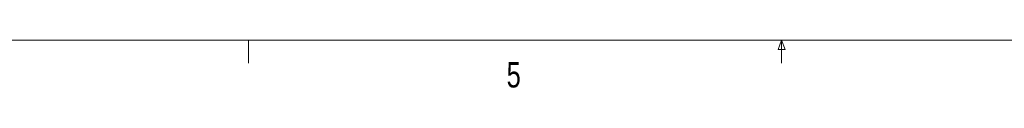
# Model space of a CAD drawing. Header units: millimetres. Extents: x 11 to 421, y 5 to 275.
# Tile 3 of 6: x 144.44 to 236.82, y 5.47 to 9.96. Entities that reach past the tile are written whole.
import ezdxf

# ---------------------------------------------------------------- set-up
doc = ezdxf.new("R2010")
doc.units = ezdxf.units.MM
doc.styles.add('SLDTEXTSTYLE0', font='TXT', dxfattribs={"width": 0.75})

msp = doc.modelspace()

# ---------------------------------------------------------------- linework, layer by layer
at = {"color": 7, "linetype": 'Continuous', "lineweight": 0}
for p, q in [((415.957, 9.959), (15.907, 9.959)), ((165.919, 9.959), (165.919, 7.805)), ((215.589, 9.081), (215.925, 9.959)), ((215.925, 9.959), (215.925, 7.805)), ((215.925, 9.959), (216.244, 9.081)), ((216.244, 9.081), (215.589, 9.081))]:
    msp.add_line(p, q, dxfattribs=at)

# ---------------------------------------------------------------- texts
at = {"color": 7, "linetype": 'Continuous', "lineweight": 0, "insert": (190.122, 7.889), "char_height": 2.381, "attachment_point": 1, "style": 'SLDTEXTSTYLE0'}
msp.add_mtext('5', dxfattribs=at)

doc.saveas('drawing.dxf')
